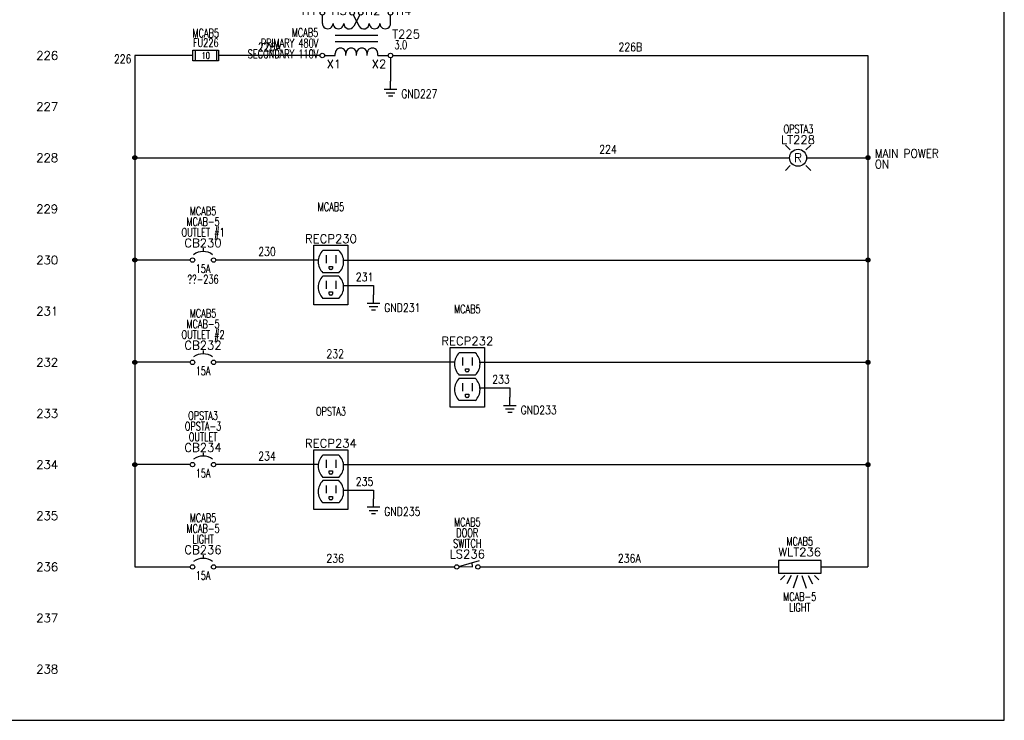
# Model space of a CAD drawing. Header units: inches. Extents: x 0 to 30, y 0 to 19.
# Tile 4 of 5: x 15.6 to 30, y 0 to 10.3. Entities that reach past the tile are written whole.
import ezdxf
from ezdxf.enums import TextEntityAlignment as Align

# ---------------------------------------------------------------- set-up
doc = ezdxf.new("R2010")
doc.units = ezdxf.units.IN
doc.header["$MEASUREMENT"] = 0
for name, color, linetype in [('BLK_14AWG', 252, 'Continuous'), ('DESC', 1, 'Continuous'), ('GRN', 86, 'Continuous'), ('LOC', 140, 'Continuous'), ('MISC', 30, 'Continuous'), ('RED_18AWG', 1, 'Continuous'), ('SYMS', 7, 'Continuous'), ('TAGS', 30, 'Continuous'), ('TERMS', 6, 'Continuous'), ('WHT_16AWG', 7, 'Continuous'), ('WIRECOPY', 52, 'Continuous'), ('WIRENO', 3, 'Continuous'), ('XREF', 7, 'Continuous')]:
    doc.layers.add(name, color=color, linetype=linetype)
doc.layers.add('Viewports', color=3, linetype='Continuous', plot=False)
doc.styles.add('WD', font='romans.shx')

# ---------------------------------------------------------------- blocks, each defined once
blk = doc.blocks.new('WDDOT')
for radius in [0.03, 0.0187, 0.00929]:
    blk.add_circle((0, 0), radius)
blk = doc.blocks.new('HCB1')
blk.add_line((0, 0.173), (0, 0.126))
for centre in [(-0.155, 0), (0.155, 0)]:
    blk.add_circle(centre, 0.0322)
blk.add_arc((0, -0.109), 0.234, 53.1301, 126.8699)
at = {"style": 'WD', "width": 0.7}
for tag, p in [('INST', (0, 0.826)), ('LOC', (0, 0.656)), ('DESC1', (0, 0.5)), ('DESC2', (0, 0.344)), ('RATING1', (0, -0.188)), ('XREF', (0, -0.344))]:
    blk.add_attdef(tag, text='', height=0.125, dxfattribs=at).set_placement(p, align=Align.CENTER)
at = {"style": 'WD'}
blk.add_attdef('TAG1', text='', height=0.125, dxfattribs=at).set_placement((0, 0.188), align=Align.CENTER)
for tag, p in [('X2LINK', (0, 0.219)), ('X8LINK', (0, 0))]:
    blk.add_attdef(tag, p, '', height=0.01, dxfattribs=at)
for tag, p, height, flags in [('FAMILY', (0.205, 0.152), 0.01, 9), ('X4TERM01', (-0.188, 0), 0.0125, 1), ('X1TERM02', (0.188, 0), 0.0125, 1), ('CONTACT', (0.205, 0.133), 0.01, 9)]:
    blk.add_attdef(tag, p, '', height=height, dxfattribs=dict(at, flags=flags))
at = {"linetype": 'Continuous', "style": 'WD', "flags": 9}
for tag, p in [('ASSYCODE', (0.219, 0.062)), ('MFG', (0.228, 0.089)), ('CAT', (0.23, 0.108))]:
    blk.add_attdef(tag, text='', height=0.01, dxfattribs=at).set_placement(p, align=Align.CENTER)
at = {"linetype": 'Continuous', "style": 'WD', "flags": 8}
blk.add_attdef('TERM01', text='', height=0.125, dxfattribs=at).set_placement((-0.25, -0.031), align=Align.TOP_RIGHT)
blk.add_attdef('TERM02', text='', height=0.125, dxfattribs=at).set_placement((0.25, -0.031), align=Align.TOP_LEFT)
blk = doc.blocks.new('HXF1D')
for p, q in [((-0.5, -0.156), (-0.5, -0.032)), ((-0.048, -0.028), (0.04, -0.193)), ((0.047, -0.029), (-0.04, -0.193)), ((0.5, -0.156), (0.5, -0.032)), ((-0.312, -0.328), (0.312, -0.328)), ((-0.312, -0.422), (0.312, -0.422)), ((-0.469, -0.625), (-0.312, -0.625)), ((-0.312, -0.625), (-0.312, -0.594)), ((-0.156, -0.625), (-0.156, -0.594)), ((0, -0.625), (0, -0.594)), ((0.156, -0.625), (0.156, -0.594)), ((0.312, -0.625), (0.312, -0.594)), ((0.312, -0.625), (0.467, -0.625))]:
    blk.add_line(p, q)
for centre in [(-0.501, 0), (-0.063, 0), (0.062, 0), (0.499, 0), (-0.501, -0.625), (0.499, -0.625)]:
    blk.add_circle(centre, 0.0322)
for centre, start, end in [((-0.422, -0.156), 179.999, 0), ((-0.266, -0.156), 179.999, 0), ((-0.109, -0.156), 179.999, 331.9287), ((0.109, -0.156), 208.0713, 0.001), ((0.266, -0.156), 180, 0.001), ((0.422, -0.156), 180, 0.001), ((-0.234, -0.594), 0.001, 180.002), ((-0.078, -0.594), 0.001, 180.002), ((0.078, -0.594), 0.001, 180.002), ((0.234, -0.594), 0.001, 180.002)]:
    blk.add_arc(centre, 0.0781, start, end)
at = {"linetype": 'Continuous', "style": 'WD', "flags": 8}
for tag, p in [('TERM01', (-0.578, -0.031)), ('TERM02', (-0.141, -0.031))]:
    blk.add_attdef(tag, text='', height=0.125, dxfattribs=at).set_placement(p, align=Align.RIGHT)
at = {"style": 'WD'}
for tag, p, height, flags in [('X4TERM01', (-0.533, 0), 0.0125, 1), ('X2TERM01', (-0.501, 0.032), 0.0125, 1), ('X2TERM02', (-0.063, 0.032), 0.0125, 1), ('X2TERM03', (0.062, 0.032), 0.0125, 1), ('X2TERM04', (0.499, 0.032), 0.0125, 1), ('X1TERM04', (0.531, 0), 0.0125, 1), ('FAMILY', (0.46, -0.372), 0.01, 9), ('X4TERM05', (-0.533, -0.625), 0.0125, 1), ('X8TERM05', (-0.501, -0.657), 0.0125, 1), ('X8TERM06', (0, -0.632), 0.0125, 1), ('X8TERM07', (0.499, -0.657), 0.0125, 1), ('X1TERM07', (0.531, -0.625), 0.0125, 1)]:
    blk.add_attdef(tag, p, '', height=height, dxfattribs=dict(at, flags=flags))
at = {"linetype": 'Continuous', "style": 'WD', "flags": 8}
for tag, p in [('TERM03', (0.125, -0.031)), ('TERM04', (0.578, -0.031))]:
    blk.add_attdef(tag, p, '', height=0.125, dxfattribs=at)
at = {"style": 'WD', "width": 0.7}
for tag, p in [('INST', (-0.56, -0.181)), ('LOC', (-0.56, -0.351)), ('DESC1', (-0.56, -0.507)), ('DESC2', (-0.56, -0.664))]:
    blk.add_attdef(tag, text='', height=0.125, dxfattribs=at).set_placement(p, align=Align.RIGHT)
at = {"style": 'WD'}
blk.add_attdef('TAG1', (0.524, -0.375), '', height=0.125, dxfattribs=at)
at = {"linetype": 'Continuous', "style": 'WD', "flags": 9}
for tag, p in [('ASSYCODE', (0.483, -0.438)), ('MFG', (0.484, -0.42)), ('CAT', (0.485, -0.4))]:
    blk.add_attdef(tag, text='', height=0.01, dxfattribs=at).set_placement(p, align=Align.CENTER)
at = {"style": 'WD', "width": 0.7}
blk.add_attdef('RATING1', (0.556, -0.531), '', height=0.125, dxfattribs=at)
at = {"linetype": 'Continuous', "style": 'WD', "flags": 8}
for tag, p in [('TERM06', (-0.031, -0.688)), ('TERM07', (0.438, -0.688))]:
    blk.add_attdef(tag, text='', height=0.125, dxfattribs=at).set_placement(p, align=Align.TOP_RIGHT)
blk.add_attdef('TERM05', text='', height=0.125, dxfattribs=at).set_placement((-0.438, -0.688), align=Align.TOP_LEFT)
blk = doc.blocks.new('HLT1R')
for p, q in [((-0.115, 0.115), (-0.186, 0.186)), ((0.115, 0.115), (0.186, 0.186)), ((-0.115, -0.115), (-0.186, -0.186)), ((0.115, -0.115), (0.186, -0.186))]:
    blk.add_line(p, q)
blk.add_circle((0, 0), 0.125)
at = {"style": 'WD', "width": 0.7}
for tag, p in [('INST', (0.006, 0.528)), ('LOC', (0.006, 0.359))]:
    blk.add_attdef(tag, text='', height=0.125, dxfattribs=at).set_placement(p, align=Align.CENTER)
at = {"style": 'WD'}
blk.add_attdef('TAG1', text='', height=0.125, dxfattribs=at).set_placement((0, 0.202), align=Align.CENTER)
at = {"style": 'WD', "flags": 9}
blk.add_attdef('FAMILY', text='', height=0.01, dxfattribs=at).set_placement((-0.005, 0.161), align=Align.CENTER)
at = {"linetype": 'Continuous', "style": 'WD', "flags": 1}
for tag, p in [('CAT', (0, 0.14)), ('MFG', (0, 0.121))]:
    blk.add_attdef(tag, text='', height=0.01, dxfattribs=at).set_placement(p, align=Align.MIDDLE)
at = {"style": 'WD'}
blk.add_attdef('COLOR', text='', height=0.125, dxfattribs=at).set_placement((0, 0), align=Align.MIDDLE)
at = {"style": 'WD', "flags": 1}
for tag, p in [('X4TERM01', (-0.125, 0)), ('X1TERM02', (0.125, 0))]:
    blk.add_attdef(tag, p, '', height=0.0125, dxfattribs=at)
at = {"linetype": 'Continuous', "style": 'WD', "flags": 9}
blk.add_attdef('ASSYCODE', text='', height=0.01, dxfattribs=at).set_placement((-0.003, 0.098), align=Align.CENTER)
at = {"style": 'WD'}
for tag, p, width in [('DESC1', (1.125, 0), 0.9), ('WDTAGALT', (1.125, -0.312), 0.7)]:
    blk.add_attdef(tag, p, '', height=0.125, dxfattribs=dict(at, width=width))
at = {"linetype": 'Continuous', "style": 'WD', "flags": 8}
blk.add_attdef('TERM01', text='', height=0.125, dxfattribs=at).set_placement((-0.175, -0.031), align=Align.TOP_RIGHT)
blk.add_attdef('TERM02', text='', height=0.125, dxfattribs=at).set_placement((0.175, -0.031), align=Align.TOP_LEFT)
at = {"style": 'WD', "width": 0.9}
blk.add_attdef('DESC2', text='', height=0.125, dxfattribs=at).set_placement((1.125, -0.031), align=Align.TOP_LEFT)
blk = doc.blocks.new('HCN1RDUP')
for p, q in [((-0.25, 0.219), (0.25, 0.219)), ((-0.25, -0.656), (-0.25, 0.219)), ((0.25, 0.219), (0.25, -0.656)), ((0.117, 0.14), (-0.117, 0.14)), ((-0.071, 0.071), (-0.071, -0.046)), ((0.07, 0.071), (0.07, -0.046)), ((-0.024, -0.093), (0.023, -0.093)), ((-0.024, -0.125), (-0.024, -0.093)), ((0.008, -0.14), (-0.009, -0.14)), ((0.023, -0.093), (0.023, -0.125)), ((0.117, -0.187), (-0.117, -0.187)), ((0.117, -0.235), (-0.117, -0.235)), ((-0.071, -0.304), (-0.071, -0.421)), ((0.07, -0.304), (0.07, -0.421)), ((0.117, -0.562), (-0.117, -0.562)), ((-0.024, -0.468), (0.023, -0.468)), ((-0.024, -0.5), (-0.024, -0.468)), ((0.008, -0.515), (-0.009, -0.515)), ((0.023, -0.468), (0.023, -0.5)), ((0.25, -0.656), (-0.25, -0.656))]:
    blk.add_line(p, q)
for centre, radius, start, end in [((0.039, -0.023), 0.226, 133.6028, 226.3972), ((-0.039, -0.023), 0.226, 313.6028, 46.3972), ((-0.009, -0.125), 0.015, 180, 270), ((0.008, -0.125), 0.015, 270, 0), ((0.039, -0.398), 0.226, 133.6028, 226.3972), ((-0.039, -0.398), 0.226, 313.6028, 46.3972), ((-0.009, -0.5), 0.015, 180, 270), ((0.008, -0.5), 0.015, 270, 0)]:
    blk.add_arc(centre, radius, start, end)
at = {"style": 'WD', "width": 0.7}
for tag, p in [('INST', (0, 0.875)), ('LOC', (0, 0.719)), ('DESC1', (0, 0.562)), ('DESC2', (0, 0.406))]:
    blk.add_attdef(tag, text='', height=0.125, dxfattribs=at).set_placement(p, align=Align.CENTER)
at = {"style": 'WD'}
blk.add_attdef('TAG1', text='', height=0.125, dxfattribs=at).set_placement((0, 0.25), align=Align.CENTER)
for tag, p, height, flags in [('FAMILY', (0.205, 0.152), 0.01, 9), ('X4TERM01', (-0.188, 0), 0.0125, 1), ('X1TERM02', (0.188, 0), 0.0125, 1), ('X8TERM03', (0, -0.14), 0.0125, 1), ('X4TERM04', (-0.188, -0.375), 0.0125, 1), ('X1TERM05', (0.188, -0.375), 0.0125, 1), ('X8TERM06', (0, -0.515), 0.0125, 1)]:
    blk.add_attdef(tag, p, '', height=height, dxfattribs=dict(at, flags=flags))
at = {"linetype": 'Continuous', "style": 'WD', "flags": 9}
for tag, p in [('ASSYCODE', (0.23, 0.071)), ('MFG', (0.228, 0.089)), ('CAT', (0.23, 0.108))]:
    blk.add_attdef(tag, text='', height=0.01, dxfattribs=at).set_placement(p, align=Align.CENTER)
at = {"linetype": 'Continuous', "style": 'WD', "flags": 8}
for tag, p in [('TERM01', (-0.281, -0.016)), ('TERM04', (-0.281, -0.391))]:
    blk.add_attdef(tag, text='', height=0.125, dxfattribs=at).set_placement(p, align=Align.TOP_RIGHT)
for tag, p in [('TERM02', (0.281, -0.016)), ('TERM05', (0.281, -0.391)), ('TERM06', (0.078, -0.688))]:
    blk.add_attdef(tag, text='', height=0.125, dxfattribs=at).set_placement(p, align=Align.TOP_LEFT)
at = {"style": 'WD', "width": 0.9}
blk.add_attdef('RATING1', text='', height=0.125, dxfattribs=at).set_placement((-0.281, -0.812), align=Align.RIGHT)
blk = doc.blocks.new('HLT1ENC')
for p, q in [((-0.312, 0.094), (-0.312, -0.094)), ((0.312, 0.094), (-0.312, 0.094)), ((0.312, -0.094), (0.312, 0.094)), ((-0.312, -0.094), (0.312, -0.094)), ((-0.219, -0.125), (-0.281, -0.188)), ((-0.125, -0.125), (-0.188, -0.25)), ((-0.031, -0.125), (-0.094, -0.312)), ((0.031, -0.125), (0.094, -0.312)), ((0.125, -0.125), (0.188, -0.25)), ((0.219, -0.125), (0.281, -0.188))]:
    blk.add_line(p, q)
at = {"style": 'WD', "width": 0.7}
for tag, p in [('INST', (0, 0.469)), ('LOC', (0, 0.312)), ('DESC1', (0, -0.5)), ('DESC2', (0, -0.656))]:
    blk.add_attdef(tag, text='', height=0.125, dxfattribs=at).set_placement(p, align=Align.CENTER)
at = {"style": 'WD'}
for tag, p in [('TAG1', (0, 0.156)), ('RATING1', (0, -0.062))]:
    blk.add_attdef(tag, text='', height=0.125, dxfattribs=at).set_placement(p, align=Align.CENTER)
for tag, p, height, flags in [('FAMILY', (0.33, 0.152), 0.01, 9), ('X4TERM01', (-0.312, 0), 0.0125, 1), ('X1TERM02', (0.312, 0), 0.0125, 1)]:
    blk.add_attdef(tag, p, '', height=height, dxfattribs=dict(at, flags=flags))
at = {"style": 'WD', "flags": 9}
for tag, p in [('ASSYCODE', (0.355, 0.071)), ('MFG', (0.353, 0.089)), ('CAT', (0.355, 0.108))]:
    blk.add_attdef(tag, text='', height=0.01, dxfattribs=at).set_placement(p, align=Align.CENTER)
at = {"style": 'WD', "flags": 8}
blk.add_attdef('TERM01', text='', height=0.125, dxfattribs=at).set_placement((-0.406, -0.031), align=Align.TOP_RIGHT)
blk.add_attdef('TERM02', text='', height=0.125, dxfattribs=at).set_placement((0.406, -0.031), align=Align.TOP_LEFT)
blk = doc.blocks.new('HLS12H')
at = {"linetype": 'Continuous'}
for p, q in [((-0.124, 0.008), (0.179, 0.096)), ((-0.124, 0.008), (0.077, 0)), ((0.077, 0), (0.073, 0.065))]:
    blk.add_line(p, q, dxfattribs=at)
for centre in [(-0.155, 0), (0.155, 0)]:
    blk.add_circle(centre, 0.0322)
at = {"style": 'WD', "width": 0.7}
for tag, p in [('INST', (0, 0.75)), ('LOC', (0, 0.594)), ('DESC1', (0, 0.437)), ('DESC2', (0, 0.281)), ('XREF', (0, -0.252)), ('WDTAGALT', (0, -0.406))]:
    blk.add_attdef(tag, text='', height=0.125, dxfattribs=at).set_placement(p, align=Align.CENTER)
at = {"style": 'WD'}
blk.add_attdef('TAG1', text='', height=0.125, dxfattribs=at).set_placement((0, 0.125), align=Align.CENTER)
for tag, p, height, flags in [('X4TERM01', (-0.188, 0), 0.0125, 1), ('CONTACT', (0.038, 0.02), 0.01, 1), ('FAMILY', (0.038, 0.037), 0.01, 9), ('X1TERM02', (0.188, 0), 0.0125, 1)]:
    blk.add_attdef(tag, p, '', height=height, dxfattribs=dict(at, flags=flags))
for tag, p in [('X2LINK', (0, 0.125)), ('X8LINK', (0, -0.062))]:
    blk.add_attdef(tag, p, '', height=0.01, dxfattribs=at)
at = {"linetype": 'Continuous', "style": 'WD', "flags": 9}
for tag, p in [('CAT', (0.063, -0.007)), ('ASSYCODE', (0.063, -0.046)), ('MFG', (0.063, -0.027))]:
    blk.add_attdef(tag, text='', height=0.01, dxfattribs=at).set_placement(p, align=Align.CENTER)
at = {"linetype": 'Continuous', "style": 'WD', "flags": 8}
blk.add_attdef('TERM01', text='', height=0.125, dxfattribs=at).set_placement((-0.25, -0.031), align=Align.TOP_RIGHT)
blk.add_attdef('TERM02', text='', height=0.125, dxfattribs=at).set_placement((0.25, -0.031), align=Align.TOP_LEFT)
blk = doc.blocks.new('VGND2')
for p, q in [((0, -0.125), (0, 0)), ((0.09375, -0.125), (-0.09375, -0.125)), ((-0.0625, -0.171875), (0.0625, -0.171875)), ((-0.03125, -0.21875), (0.03125, -0.21875))]:
    blk.add_line(p, q)
at = {"style": 'WD', "width": 0.8}
for tag, p in [('INST', (0.15625, 0.125)), ('LOC', (0.15625, -0.03125)), ('TAG1', (0.15625, -0.1875)), ('DESC1', (0.15625, -0.34375)), ('DESC2', (0.15625, -0.5))]:
    blk.add_attdef(tag, text='', height=0.125, dxfattribs=at).set_placement(p, align=Align.MIDDLE_LEFT)
at = {"style": 'WD', "flags": 1}
for tag in ['ASSYCODE', 'X2TERM01', 'CAT', 'MFG', 'FAMILY']:
    blk.add_attdef(tag, (0, 0), '', height=0.01, dxfattribs=at)
blk = doc.blocks.new('HFU1')
for p, q in [((-0.188, -0.078), (-0.188, 0.078)), ((-0.188, 0.078), (0.188, 0.078)), ((-0.156, 0.078), (-0.156, -0.078)), ((0.156, 0.078), (0.156, -0.078)), ((0.188, 0.078), (0.188, -0.078)), ((0.188, -0.078), (-0.188, -0.078))]:
    blk.add_line(p, q)
at = {"style": 'WD', "width": 0.7}
for tag, p in [('INST', (0, 0.422)), ('LOC', (0, 0.266)), ('TAG1', (0, 0.125))]:
    blk.add_attdef(tag, text='', height=0.125, dxfattribs=at).set_placement(p, align=Align.CENTER)
at = {"linetype": 'Continuous', "style": 'WD', "flags": 9}
for tag, p in [('ASSYCODE', (0.157, 0.251)), ('MFG', (0.156, 0.083)), ('CAT', (0.156, 0.102))]:
    blk.add_attdef(tag, text='', height=0.01, dxfattribs=at).set_placement(p, align=Align.CENTER)
at = {"style": 'WD'}
for tag, p, height, flags in [('X4TERM01', (-0.188, 0), 0.0109, 1), ('FAMILY', (0.129, 0.108), 0.01, 9), ('X1TERM02', (0.188, 0), 0.0109, 1)]:
    blk.add_attdef(tag, p, '', height=height, dxfattribs=dict(at, flags=flags))
at = {"style": 'WD', "width": 0.7}
blk.add_attdef('RATING1', text='', height=0.0938, dxfattribs=at).set_placement((0, 0), align=Align.MIDDLE_CENTER)
at = {"style": 'WD'}
for tag, p in [('X2LINK', (0, 0.109)), ('X8LINK', (0, -0.109))]:
    blk.add_attdef(tag, p, '', height=0.01, dxfattribs=at)
at = {"linetype": 'Continuous', "style": 'WD', "width": 0.7, "flags": 8}
blk.add_attdef('TERM01', text='', height=0.1, dxfattribs=at).set_placement((-0.25, -0.016), align=Align.TOP_RIGHT)
blk.add_attdef('TERM02', text='', height=0.1, dxfattribs=at).set_placement((0.25, -0.016), align=Align.TOP_LEFT)
at = {"style": 'WD', "width": 0.7}
for tag, p in [('DESC1', (0.047, -0.234)), ('DESC2', (0.047, -0.391)), ('DESC3', (0.047, -0.547))]:
    blk.add_attdef(tag, text='', height=0.125, dxfattribs=at).set_placement(p, align=Align.MIDDLE_LEFT)
blk = doc.blocks.new('WD_WNH')
at = {"linetype": 'Continuous', "style": 'WD', "width": 0.8}
blk.add_attdef('WIRENO', text='', height=0.125, dxfattribs=at).set_placement((0, 0.062), align=Align.CENTER)
at = {"style": 'WD', "flags": 1}
for tag, p in [('W01USER', (0, 0.078)), ('W02USER', (0, 0.07)), ('W03USER', (0, 0.062)), ('W04USER', (0, 0.055)), ('W05USER', (0, 0.047)), ('W06USER', (0, 0.039)), ('W07USER', (0, 0.031)), ('W08USER', (0, 0.023)), ('W09USER', (0, 0.016)), ('W10USER', (0, 0.008))]:
    blk.add_attdef(tag, text='', height=0.005, dxfattribs=at).set_placement(p, align=Align.CENTER)
blk = doc.blocks.new('WD_WNV')
at = {"linetype": 'Continuous', "style": 'WD', "width": 0.8}
blk.add_attdef('WIRENO', text='', height=0.125, dxfattribs=at).set_placement((-0.05, 0), align=Align.MIDDLE_RIGHT)
at = {"style": 'WD', "flags": 1}
for tag, p in [('W01USER', (-0.062, 0.094)), ('W02USER', (-0.062, 0.086)), ('W03USER', (-0.062, 0.078)), ('W04USER', (-0.062, 0.07)), ('W05USER', (-0.062, 0.062)), ('W06USER', (-0.062, 0.055)), ('W07USER', (-0.062, 0.047)), ('W08USER', (-0.062, 0.039)), ('W09USER', (-0.062, 0.031)), ('W10USER', (-0.062, 0.023))]:
    blk.add_attdef(tag, text='', height=0.005, dxfattribs=at).set_placement(p, align=Align.CENTER)
blk = doc.blocks.new('WD_WCH')
at = {"linetype": 'Continuous', "style": 'WD', "width": 0.8}
blk.add_attdef('WIRECOPY', text='', height=0.125, dxfattribs=at).set_placement((0, 0.0625), align=Align.CENTER)

msp = doc.modelspace()

# ---------------------------------------------------------------- linework, layer by layer
at = {"layer": 'BLK_14AWG'}
for p, q in [((17.25, 9.75), (17.25, 2.25)), ((18.102, 9.75), (17.25, 9.75)), ((19.967, 9.75), (18.477, 9.75)), ((20.999, 9.718), (21, 9.375)), ((17.25, 8.25), (26.85, 8.25)), ((18.062, 6.75), (17.25, 6.75)), ((18.062, 5.25), (17.25, 5.25)), ((18.062, 3.75), (17.25, 3.75)), ((17.25, 2.25), (18.062, 2.25))]:
    msp.add_line(p, q, dxfattribs=at)
at = {"layer": 'GRN'}
for p, q in [((20.312, 6.375), (20.75, 6.375)), ((20.75, 6.375), (20.75, 6.239)), ((22.312, 4.875), (22.75, 4.875)), ((22.75, 4.875), (22.75, 4.739)), ((20.312, 3.375), (20.75, 3.375)), ((20.75, 3.375), (20.75, 3.25))]:
    msp.add_line(p, q, dxfattribs=at)
at = {"layer": 'RED_18AWG'}
for p, q in [((19.938, 6.75), (18.438, 6.75)), ((21.938, 5.25), (18.438, 5.25)), ((19.938, 3.75), (18.438, 3.75)), ((18.438, 2.25), (21.938, 2.25)), ((22.312, 2.25), (26.688, 2.25))]:
    msp.add_line(p, q, dxfattribs=at)
at = {"layer": 'Viewports'}
msp.add_lwpolyline([(0, 0), (30, 0), (30, 19.02), (0, 19.02)], close=True, dxfattribs=at)
at = {"layer": 'WHT_16AWG'}
for p, q in [((21.031, 9.75), (28, 9.75)), ((28, 9.75), (28, 2.25)), ((27.1, 8.25), (28, 8.25)), ((20.312, 6.75), (28, 6.75)), ((22.312, 5.25), (28, 5.25)), ((20.312, 3.75), (28, 3.75)), ((27.312, 2.25), (28, 2.25))]:
    msp.add_line(p, q, dxfattribs=at)

# ---------------------------------------------------------------- block references
at = {"layer": 'SYMS'}
ref = msp.add_blockref('HXF1D', (20.5, 10.375), dxfattribs=at)
ref.add_attrib('TERM02', 'H3', dxfattribs={"layer": 'TERMS', "linetype": 'Continuous', "height": 0.125, "style": 'WD', "flags": 8}).set_placement((20.359, 10.344), align=Align.RIGHT)
ref.add_attrib('TERM01', 'H1', dxfattribs={"layer": 'TERMS', "linetype": 'Continuous', "height": 0.125, "style": 'WD', "flags": 8}).set_placement((19.922, 10.344), align=Align.RIGHT)
ref.add_attrib('TERM04', 'H4', (21.078, 10.344), dxfattribs={"layer": 'TERMS', "linetype": 'Continuous', "height": 0.125, "style": 'WD', "flags": 8})
ref.add_attrib('TERM05', 'X1', dxfattribs={"layer": 'TERMS', "linetype": 'Continuous', "height": 0.125, "style": 'WD', "flags": 8}).set_placement((20.062, 9.688), align=Align.TOP_LEFT)
ref.add_attrib('TERM07', 'X2', dxfattribs={"layer": 'TERMS', "linetype": 'Continuous', "height": 0.125, "style": 'WD', "flags": 8}).set_placement((20.938, 9.688), align=Align.TOP_RIGHT)
ref.add_attrib('RATING1', '3.0', (21.056, 9.844), dxfattribs={"layer": 'MISC', "height": 0.125, "style": 'WD', "width": 0.7})
ref.add_attrib('TAG1', 'T225', (21.024, 10), dxfattribs={"layer": 'TAGS', "height": 0.125, "style": 'WD'})
ref.add_attrib('DESC1', 'PRIMARY 480V', dxfattribs={"layer": 'DESC', "height": 0.125, "style": 'WD', "width": 0.7}).set_placement((19.94, 9.868), align=Align.RIGHT)
ref.add_attrib('DESC2', 'SECONDARY 110V', dxfattribs={"layer": 'DESC', "height": 0.125, "style": 'WD', "width": 0.7}).set_placement((19.94, 9.711), align=Align.RIGHT)
ref.add_attrib('LOC', 'MCAB5', dxfattribs={"layer": 'LOC', "height": 0.125, "style": 'WD', "width": 0.7}).set_placement((19.94, 10.024), align=Align.RIGHT)
ref.add_attrib('TERM03', 'H2', (20.625, 10.344), dxfattribs={"layer": 'TERMS', "linetype": 'Continuous', "height": 0.125, "style": 'WD', "flags": 8})
ref = msp.add_blockref('HFU1', (18.29, 9.75), dxfattribs=at)
ref.add_attrib('RATING1', '10', dxfattribs={"layer": 'MISC', "height": 0.0938, "style": 'WD', "width": 0.7}).set_placement((18.29, 9.75), align=Align.MIDDLE_CENTER)
ref.add_attrib('LOC', 'MCAB5', dxfattribs={"layer": 'LOC', "height": 0.125, "style": 'WD', "width": 0.7}).set_placement((18.29, 10.016), align=Align.CENTER)
ref.add_attrib('TAG1', 'FU226', dxfattribs={"layer": 'TAGS', "height": 0.125, "style": 'WD', "width": 0.7}).set_placement((18.29, 9.875), align=Align.CENTER)
ref = msp.add_blockref('VGND2', (21, 9.375), dxfattribs=at)
ref.add_attrib('TAG1', 'GND227', dxfattribs={"layer": 'TAGS', "height": 0.125, "style": 'WD', "width": 0.8}).set_placement((21.156, 9.188), align=Align.MIDDLE_LEFT)
ref = msp.add_blockref('HLT1R', (26.975, 8.25), dxfattribs=at)
ref.add_attrib('LOC', 'OPSTA3', dxfattribs={"layer": 'LOC', "height": 0.125, "style": 'WD', "width": 0.7}).set_placement((26.981, 8.609), align=Align.CENTER)
ref.add_attrib('DESC2', 'ON', dxfattribs={"layer": 'DESC', "height": 0.125, "style": 'WD', "width": 0.9}).set_placement((28.1, 8.219), align=Align.TOP_LEFT)
ref.add_attrib('DESC1', 'MAIN POWER', (28.1, 8.25), dxfattribs={"layer": 'DESC', "height": 0.125, "style": 'WD', "width": 0.9})
ref.add_attrib('TAG1', 'LT228', dxfattribs={"layer": 'TAGS', "height": 0.125, "style": 'WD'}).set_placement((26.975, 8.452), align=Align.CENTER)
ref.add_attrib('COLOR', 'R', dxfattribs={"layer": 'MISC', "height": 0.125, "style": 'WD'}).set_placement((26.975, 8.25), align=Align.MIDDLE)
for p in [(17.25, 8.25), (28, 8.25), (17.25, 6.75), (28, 6.75), (17.25, 5.25), (28, 5.25), (17.25, 3.75), (28, 3.75)]:
    msp.add_blockref('WDDOT', p, dxfattribs=at)
ref = msp.add_blockref('HCB1', (18.25, 6.75), dxfattribs=at)
ref.add_attrib('RATING1', '15A', dxfattribs={"layer": 'MISC', "height": 0.125, "style": 'WD', "width": 0.7}).set_placement((18.25, 6.562), align=Align.CENTER)
ref.add_attrib('XREF', '??-236', dxfattribs={"layer": 'XREF', "height": 0.125, "style": 'WD', "width": 0.7}).set_placement((18.25, 6.406), align=Align.CENTER)
ref.add_attrib('LOC', 'MCAB5', dxfattribs={"layer": 'LOC', "height": 0.125, "style": 'WD', "width": 0.7}).set_placement((18.25, 7.406), align=Align.CENTER)
ref.add_attrib('DESC2', 'OUTLET #1', dxfattribs={"layer": 'DESC', "height": 0.125, "style": 'WD', "width": 0.7}).set_placement((18.25, 7.094), align=Align.CENTER)
ref.add_attrib('DESC1', 'MCAB-5', dxfattribs={"layer": 'DESC', "height": 0.125, "style": 'WD', "width": 0.7}).set_placement((18.25, 7.25), align=Align.CENTER)
ref.add_attrib('TAG1', 'CB230', dxfattribs={"layer": 'TAGS', "height": 0.125, "style": 'WD'}).set_placement((18.25, 6.938), align=Align.CENTER)
ref = msp.add_blockref('HCN1RDUP', (20.125, 6.75), dxfattribs=at)
ref.add_attrib('LOC', 'MCAB5', dxfattribs={"layer": 'LOC', "height": 0.125, "style": 'WD', "width": 0.7}).set_placement((20.125, 7.469), align=Align.CENTER)
ref.add_attrib('TAG1', 'RECP230', dxfattribs={"layer": 'TAGS', "height": 0.125, "style": 'WD'}).set_placement((20.125, 7), align=Align.CENTER)
ref = msp.add_blockref('VGND2', (20.75, 6.239), dxfattribs=at)
ref.add_attrib('TAG1', 'GND231', dxfattribs={"layer": 'TAGS', "height": 0.125, "style": 'WD', "width": 0.8}).set_placement((20.906, 6.051), align=Align.MIDDLE_LEFT)
ref = msp.add_blockref('HCN1RDUP', (22.125, 5.25), dxfattribs=at)
ref.add_attrib('LOC', 'MCAB5', dxfattribs={"layer": 'LOC', "height": 0.125, "style": 'WD', "width": 0.7}).set_placement((22.125, 5.969), align=Align.CENTER)
ref.add_attrib('TAG1', 'RECP232', dxfattribs={"layer": 'TAGS', "height": 0.125, "style": 'WD'}).set_placement((22.125, 5.5), align=Align.CENTER)
ref = msp.add_blockref('HCB1', (18.25, 5.25), dxfattribs=at)
ref.add_attrib('RATING1', '15A', dxfattribs={"layer": 'MISC', "height": 0.125, "style": 'WD', "width": 0.7}).set_placement((18.25, 5.062), align=Align.CENTER)
ref.add_attrib('LOC', 'MCAB5', dxfattribs={"layer": 'LOC', "height": 0.125, "style": 'WD', "width": 0.7}).set_placement((18.25, 5.906), align=Align.CENTER)
ref.add_attrib('DESC2', 'OUTLET #2', dxfattribs={"layer": 'DESC', "height": 0.125, "style": 'WD', "width": 0.7}).set_placement((18.25, 5.594), align=Align.CENTER)
ref.add_attrib('DESC1', 'MCAB-5', dxfattribs={"layer": 'DESC', "height": 0.125, "style": 'WD', "width": 0.7}).set_placement((18.25, 5.75), align=Align.CENTER)
ref.add_attrib('TAG1', 'CB232', dxfattribs={"layer": 'TAGS', "height": 0.125, "style": 'WD'}).set_placement((18.25, 5.438), align=Align.CENTER)
ref = msp.add_blockref('VGND2', (22.75, 4.739), dxfattribs=at)
ref.add_attrib('TAG1', 'GND233', dxfattribs={"layer": 'TAGS', "height": 0.125, "style": 'WD', "width": 0.8}).set_placement((22.906, 4.551), align=Align.MIDDLE_LEFT)
ref = msp.add_blockref('HCB1', (18.25, 3.75), dxfattribs=at)
ref.add_attrib('RATING1', '15A', dxfattribs={"layer": 'MISC', "height": 0.125, "style": 'WD', "width": 0.7}).set_placement((18.25, 3.562), align=Align.CENTER)
ref.add_attrib('LOC', 'OPSTA3', dxfattribs={"layer": 'LOC', "height": 0.125, "style": 'WD', "width": 0.7}).set_placement((18.25, 4.406), align=Align.CENTER)
ref.add_attrib('DESC2', 'OUTLET', dxfattribs={"layer": 'DESC', "height": 0.125, "style": 'WD', "width": 0.7}).set_placement((18.25, 4.094), align=Align.CENTER)
ref.add_attrib('DESC1', 'OPSTA-3', dxfattribs={"layer": 'DESC', "height": 0.125, "style": 'WD', "width": 0.7}).set_placement((18.25, 4.25), align=Align.CENTER)
ref.add_attrib('TAG1', 'CB234', dxfattribs={"layer": 'TAGS', "height": 0.125, "style": 'WD'}).set_placement((18.25, 3.938), align=Align.CENTER)
ref = msp.add_blockref('HCN1RDUP', (20.125, 3.75), dxfattribs=at)
ref.add_attrib('LOC', 'OPSTA3', dxfattribs={"layer": 'LOC', "height": 0.125, "style": 'WD', "width": 0.7}).set_placement((20.125, 4.469), align=Align.CENTER)
ref.add_attrib('TAG1', 'RECP234', dxfattribs={"layer": 'TAGS', "height": 0.125, "style": 'WD'}).set_placement((20.125, 4), align=Align.CENTER)
ref = msp.add_blockref('VGND2', (20.75, 3.25), dxfattribs=at)
ref.add_attrib('TAG1', 'GND235', dxfattribs={"layer": 'TAGS', "height": 0.125, "style": 'WD', "width": 0.8}).set_placement((20.906, 3.062), align=Align.MIDDLE_LEFT)
ref = msp.add_blockref('HCB1', (18.25, 2.25), dxfattribs=at)
ref.add_attrib('RATING1', '15A', dxfattribs={"layer": 'MISC', "height": 0.125, "style": 'WD', "width": 0.7}).set_placement((18.25, 2.062), align=Align.CENTER)
ref.add_attrib('LOC', 'MCAB5', dxfattribs={"layer": 'LOC', "height": 0.125, "style": 'WD', "width": 0.7}).set_placement((18.25, 2.906), align=Align.CENTER)
ref.add_attrib('DESC2', 'LIGHT', dxfattribs={"layer": 'DESC', "height": 0.125, "style": 'WD', "width": 0.7}).set_placement((18.25, 2.594), align=Align.CENTER)
ref.add_attrib('DESC1', 'MCAB-5', dxfattribs={"layer": 'DESC', "height": 0.125, "style": 'WD', "width": 0.7}).set_placement((18.25, 2.75), align=Align.CENTER)
ref.add_attrib('TAG1', 'CB236', dxfattribs={"layer": 'TAGS', "height": 0.125, "style": 'WD'}).set_placement((18.25, 2.438), align=Align.CENTER)
ref = msp.add_blockref('HLS12H', (22.125, 2.25), dxfattribs=at)
ref.add_attrib('LOC', 'MCAB5', dxfattribs={"layer": 'LOC', "height": 0.125, "style": 'WD', "width": 0.7}).set_placement((22.125, 2.844), align=Align.CENTER)
ref.add_attrib('DESC2', 'SWITCH', dxfattribs={"layer": 'DESC', "height": 0.125, "style": 'WD', "width": 0.7}).set_placement((22.125, 2.531), align=Align.CENTER)
ref.add_attrib('DESC1', 'DOOR', dxfattribs={"layer": 'DESC', "height": 0.125, "style": 'WD', "width": 0.7}).set_placement((22.125, 2.687), align=Align.CENTER)
ref.add_attrib('TAG1', 'LS236', dxfattribs={"layer": 'TAGS', "height": 0.125, "style": 'WD'}).set_placement((22.125, 2.375), align=Align.CENTER)
ref = msp.add_blockref('HLT1ENC', (27, 2.25), dxfattribs=at)
ref.add_attrib('TAG1', 'WLT236', dxfattribs={"layer": 'TAGS', "height": 0.125, "style": 'WD'}).set_placement((27, 2.406), align=Align.CENTER)
ref.add_attrib('DESC1', 'MCAB-5', dxfattribs={"layer": 'DESC', "height": 0.125, "style": 'WD', "width": 0.7}).set_placement((27, 1.75), align=Align.CENTER)
ref.add_attrib('DESC2', 'LIGHT', dxfattribs={"layer": 'DESC', "height": 0.125, "style": 'WD', "width": 0.7}).set_placement((27, 1.594), align=Align.CENTER)
ref.add_attrib('LOC', 'MCAB5', dxfattribs={"layer": 'LOC', "height": 0.125, "style": 'WD', "width": 0.7}).set_placement((27, 2.562), align=Align.CENTER)
at = {"layer": 'WIRECOPY'}
ref = msp.add_blockref('WD_WCH', (24.188, 8.25), dxfattribs=at)
ref.add_attrib('WIRECOPY', '224', dxfattribs={"linetype": 'Continuous', "height": 0.125, "style": 'WD', "width": 0.8}).set_placement((24.188, 8.312), align=Align.CENTER)
at = {"layer": 'WIRENO'}
ref = msp.add_blockref('WD_WNH', (19.222, 9.75), dxfattribs=at)
ref.add_attrib('WIRENO', '226A', dxfattribs={"linetype": 'Continuous', "height": 0.125, "style": 'WD', "width": 0.8}).set_placement((19.222, 9.812), align=Align.CENTER)
ref = msp.add_blockref('WD_WNH', (24.516, 9.75), dxfattribs=at)
ref.add_attrib('WIRENO', '226B', dxfattribs={"linetype": 'Continuous', "height": 0.125, "style": 'WD', "width": 0.8}).set_placement((24.516, 9.812), align=Align.CENTER)
ref = msp.add_blockref('WD_WNV', (17.25, 9.7), dxfattribs=at)
ref.add_attrib('WIRENO', '226', dxfattribs={"linetype": 'Continuous', "height": 0.125, "style": 'WD', "width": 0.8}).set_placement((17.2, 9.7), align=Align.MIDDLE_RIGHT)
ref = msp.add_blockref('WD_WNH', (19.188, 6.75), dxfattribs=at)
ref.add_attrib('WIRENO', '230', dxfattribs={"linetype": 'Continuous', "height": 0.125, "style": 'WD', "width": 0.8}).set_placement((19.188, 6.812), align=Align.CENTER)
ref = msp.add_blockref('WD_WNH', (20.619, 6.375), dxfattribs=at)
ref.add_attrib('WIRENO', '231', dxfattribs={"linetype": 'Continuous', "height": 0.125, "style": 'WD', "width": 0.8}).set_placement((20.619, 6.438), align=Align.CENTER)
ref = msp.add_blockref('WD_WNH', (20.188, 5.25), dxfattribs=at)
ref.add_attrib('WIRENO', '232', dxfattribs={"linetype": 'Continuous', "height": 0.125, "style": 'WD', "width": 0.8}).set_placement((20.188, 5.312), align=Align.CENTER)
ref = msp.add_blockref('WD_WNH', (22.619, 4.875), dxfattribs=at)
ref.add_attrib('WIRENO', '233', dxfattribs={"linetype": 'Continuous', "height": 0.125, "style": 'WD', "width": 0.8}).set_placement((22.619, 4.938), align=Align.CENTER)
ref = msp.add_blockref('WD_WNH', (19.188, 3.75), dxfattribs=at)
ref.add_attrib('WIRENO', '234', dxfattribs={"linetype": 'Continuous', "height": 0.125, "style": 'WD', "width": 0.8}).set_placement((19.188, 3.812), align=Align.CENTER)
ref = msp.add_blockref('WD_WNH', (20.619, 3.375), dxfattribs=at)
ref.add_attrib('WIRENO', '235', dxfattribs={"linetype": 'Continuous', "height": 0.125, "style": 'WD', "width": 0.8}).set_placement((20.619, 3.438), align=Align.CENTER)
ref = msp.add_blockref('WD_WNH', (20.188, 2.25), dxfattribs=at)
ref.add_attrib('WIRENO', '236', dxfattribs={"linetype": 'Continuous', "height": 0.125, "style": 'WD', "width": 0.8}).set_placement((20.188, 2.312), align=Align.CENTER)
ref = msp.add_blockref('WD_WNH', (24.5, 2.25), dxfattribs=at)
ref.add_attrib('WIRENO', '236A', dxfattribs={"linetype": 'Continuous', "height": 0.125, "style": 'WD', "width": 0.8}).set_placement((24.5, 2.312), align=Align.CENTER)

# ---------------------------------------------------------------- texts
at = {"layer": 'MISC', "style": 'WD'}
for s, p in [('226', (16.125, 9.75)), ('227', (16.125, 9)), ('228', (16.125, 8.25)), ('229', (16.125, 7.5)), ('230', (16.125, 6.75)), ('231', (16.125, 6)), ('232', (16.125, 5.25)), ('233', (16.125, 4.5)), ('234', (16.125, 3.75)), ('235', (16.125, 3)), ('236', (16.125, 2.25)), ('237', (16.125, 1.5)), ('238', (16.125, 0.75))]:
    msp.add_text(s, height=0.125, dxfattribs=at).set_placement(p, align=Align.MIDDLE_RIGHT)

doc.saveas('drawing.dxf')
